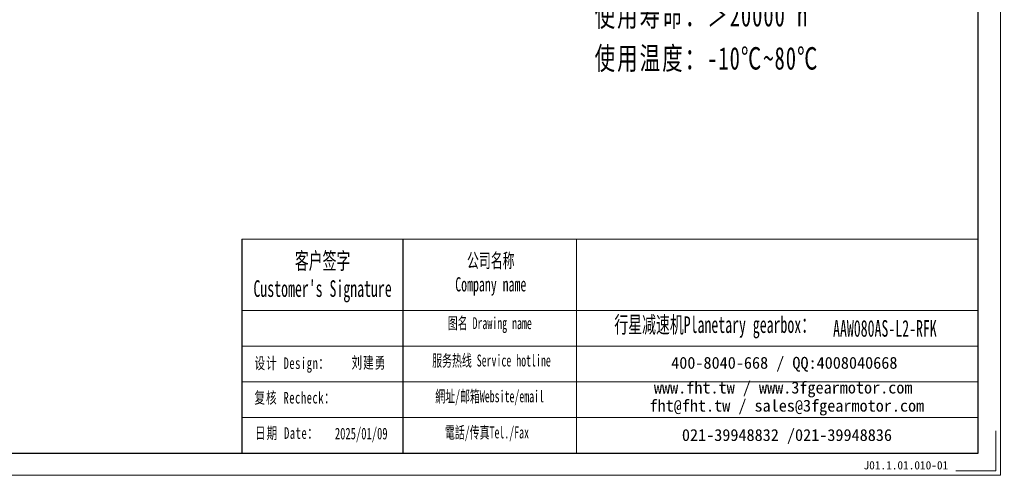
# Model space of a CAD drawing. Header units: millimetres. Extents: x -28 to 574, y -24 to 399.
# Tile 5 of 8: x 259 to 574, y -24 to 122. Entities that reach past the tile are written whole.
import ezdxf

# ---------------------------------------------------------------- set-up
doc = ezdxf.new("R2010")
doc.units = ezdxf.units.MM
doc.layers.add('6文字层', color=3, linetype='Continuous')
doc.layers.add('7标注层', color=4, linetype='Continuous')
for name, color, linetype, lineweight in [('SLD-0', 7, 'Continuous', 18), ('图框_外框线', 7, 'Continuous', 18), ('尺寸线层', 3, 'Continuous', 18)]:
    doc.layers.add(name, color=color, linetype=linetype, lineweight=lineweight)
doc.styles.add('SLDTEXTSTYLE4', font='SimSun.ttf', dxfattribs={"width": 0.611111})
doc.styles.get("Standard").update_dxf_attribs({"font": 'SimSun.ttf'})
doc.styles.add('标准', font='txt', dxfattribs={"width": 0.667})
doc.styles.add('样式 1', font='SimSun.ttf')

msp = doc.modelspace()

# ---------------------------------------------------------------- linework, layer by layer
msp.add_line((381.58224, 51.95226), (381.58224, -16.41699))
at = {"layer": '7标注层', "color": 0}
msp.add_line((330.00832, 51.95226), (330.00832, -16.4053), dxfattribs=at)
at = {"layer": '图框_外框线'}
for p, q in [((330.00832, 51.95226), (381.58224, 51.95226)), ((381.58224, 51.95226), (381.58224, -16.4053)), ((381.58224, 51.95226), (565.71596, 51.95226)), ((437.14967, 51.95226), (437.14967, -16.4053)), ((330.00832, 29.14129), (381.58224, 29.14129)), ((381.58224, 29.14129), (565.71596, 29.14129)), ((330.00832, 17.73581), (565.71596, 17.73581)), ((330.00832, 6.33032), (565.71596, 6.33032)), ((330.00832, -5.07517), (565.71596, -5.07517))]:
    msp.add_line(p, q, dxfattribs=at)
at = {"layer": '图框_外框线', "color": 3}
msp.add_lwpolyline([(-25.28995, -23.52585), (572.83652, -23.52585), (572.83652, 399.43501), (-25.28995, 399.43501)], close=True, dxfattribs=at)
at = {"layer": '图框_外框线', "color": 3, "lineweight": 25}
msp.add_lwpolyline([(10.31281, -16.4053), (565.71596, -16.4053), (565.71596, 392.31446), (10.31281, 392.31446)], close=True, dxfattribs=at)
at = {"layer": '图框_外框线', "color": 3}
msp.add_lwpolyline([(571.41241, -9.28475), (571.41241, -22.10174), (558.59541, -22.10174)], dxfattribs=at)

# ---------------------------------------------------------------- texts
at = {"layer": '6文字层', "insert": (529.02227, -18.98431), "char_height": 2.6557451, "width": 46.0022041, "attachment_point": 1, "style": '样式 1'}
msp.add_mtext('J01.1.01.010-01', dxfattribs=at)
at = {"layer": 'SLD-0', "color": 1, "attachment_point": 2}
for s, insert, char_height, width, style in [("{\\fSimSun|b1|i0|c134|p2;客户签字\\PCustomer's Signature}", (355.88418, 47.73215), 5.3225603, 66.2131987, 'SLDTEXTSTYLE4'), ('{\\fSimSun|b1|i0|c134|p2;公司名称\\PCompany name}', (409.71839, 47.4496), 4.5621945, 59.0661747, 'SLDTEXTSTYLE4'), ('{\\fSimSun|b1|i0|c134|p2;图名 Drawing name}', (409.40654, 27.03885), 3.8018288, 48.6203881, 'SLDTEXTSTYLE4'), ('{\\fSimSun|b1|i0|c134|p2;  \\H1.1667x;行星减速机Planetary gearbox\\fSimSun|b0|i0|c134|p2;：}', (479.49563, 27.33212), 4.5621945, 71.7525535, 'SLDTEXTSTYLE4'), ('\\pt26.6128;AAW080AS-L2-RFK', (535.85959, 26.12083), 5.3225603, 38.7348257, 'SLDTEXTSTYLE4'), ('{\\fNSimSun|b0|i0|c134|p49;\\T1.1;设计 \\fNSimSun|b0|i0|c0|p49;Design\\fNSimSun|b0|i0|c134|p49;：}', (346.16146, 14.2008), 3.7180432, 33.9634861, '标准'), ('{\\fSimSun|b0|i0|c134|p2;\\T1.1;刘建勇}', (370.72335, 14.36475), 3.7180432, 33.9634861, '标准'), ('{\\fSimSun|b1|i0|c134|p2;服务热线 Service hotline}', (409.94566, 15.08408), 3.8018288, 54.1677832, 'SLDTEXTSTYLE4'), ('{\\fNSimSun|b0|i0|c134|p49;\\T1.1;复核 \\fNSimSun|b0|i0|c0|p49;Recheck\\fNSimSun|b0|i0|c134|p49;：}', (347.06692, 3.1556), 3.7180432, 33.9634861, '标准'), ('{\\fSimSun|b1|i0|c134|p2;網址/邮箱Website/email}', (409.35368, 3.62976), 3.8018288, 56.3835638, 'SLDTEXTSTYLE4'), ('{\\fNSimSun|b0|i0|c134|p49;\\T1.1;日期 Date：}', (344.4682, -8.15108), 3.7180432, 33.9634861, '标准'), ('{\\fNSimSun|b0|i0|c134|p49;2025/01/09}', (368.25068, -8.31014), 3.7180432, 33.9634861, '标准'), ('{\\fSimSun|b1|i0|c134|p2;電話/传真Tel./Fax}', (408.5019, -7.91386), 3.8018288, 57.0616929, 'SLDTEXTSTYLE4')]:
    msp.add_mtext(s, dxfattribs=dict(at, insert=insert, char_height=char_height, width=width, style=style))
at = {"layer": 'SLD-0', "color": 1, "char_height": 3.8018288, "attachment_point": 2}
for s, insert, width in [('{\\fSimSun|b1|i0|c134|p2;400-8040-668 / QQ:4008040668}', (503.66218, 14.35764), 110.6918007), ('{\\fSimSun|b1|i0|c134|p2;www.fht.tw / www.3fgearmotor.com }', (503.31163, 6.43894), 110.8164091), ('\\pt45.62195;{\\fSimSun|b1|i0|c134|p2;fht@fht.tw / sales@3fgearmotor.com }', (504.47028, 0.64976), 110.8164091), ('{\\fSimSun|b1|i0|c134|p2;021-39948832 /021-39948836 }', (504.51003, -8.7451), 84.6167113)]:
    msp.add_mtext(s, dxfattribs=dict(at, insert=insert, width=width))
at = {"layer": '尺寸线层', "insert": (442.95386, 237.74059), "char_height": 4.2, "width": 107.2555159, "attachment_point": 1, "line_spacing_factor": 1.15057, "style": '标准'}
msp.add_mtext('{\\fNSimSun|b0|i0|c134|p49;\\H1.71429x;\\T1.1;性能参数：\\P减速比：1:30-100\\P额定输出力矩：49-78.5 N.m\\P最大加速力矩：2.5倍额定扭矩\\P额定输入转速：3000 rpm\\P容许径向力：3900 N\\P容许轴向力：3900 N\\P回程间隙：≤12 arcmin\\P使用寿命：＞20000 h\\P使用温度：-10℃~80℃}', dxfattribs=at)

doc.saveas('drawing.dxf')
